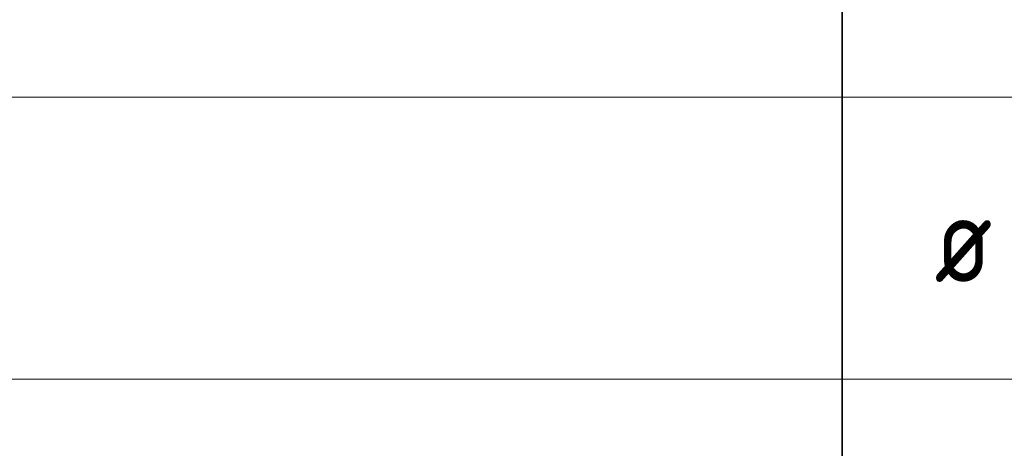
# Model space of a CAD drawing. Header units: metres. Extents: x -38 to 107, y -15 to 21.
# Tile 67 of 254: x 73.08 to 75.88, y 0.28 to 1.49. Entities that reach past the tile are written whole.
import ezdxf

# ---------------------------------------------------------------- set-up
doc = ezdxf.new("R2010")
doc.units = ezdxf.units.M
doc.layers.add('XR$5$Текст_ примечание', color=7, linetype='Continuous', lineweight=13)
doc.styles.add('ISOCPEUR', font='txt')

msp = doc.modelspace()

# ---------------------------------------------------------------- linework, layer by layer
at = {"layer": 'XR$5$Текст_ примечание', "color": 7, "linetype": 'Continuous', "lineweight": 35, "transparency": 33554687}
for p, q in [((75.4198, 2.0717), (75.4198, 1.2717)), ((75.4198, 1.2717), (75.4198, 0.4717)), ((75.4198, 0.4717), (75.4198, -0.3283))]:
    msp.add_line(p, q, dxfattribs=at)
at = {"layer": 'XR$5$Текст_ примечание', "color": 7, "linetype": 'Continuous', "lineweight": 13, "transparency": 33554687}
for p, q in [((86.4198, 1.2717), (67.9198, 1.2717)), ((86.4198, 0.4717), (67.9198, 0.4717))]:
    msp.add_line(p, q, dxfattribs=at)

# ---------------------------------------------------------------- texts
at = {"layer": 'XR$5$Текст_ примечание', "color": 7, "linetype": 'Continuous', "lineweight": 35, "transparency": 33554687, "insert": (75.6817, 0.7467), "char_height": 0.25, "width": 0.327205, "attachment_point": 7, "style": 'ISOCPEUR'}
msp.add_mtext('\\W0.82;ø', dxfattribs=at)

doc.saveas('drawing.dxf')
